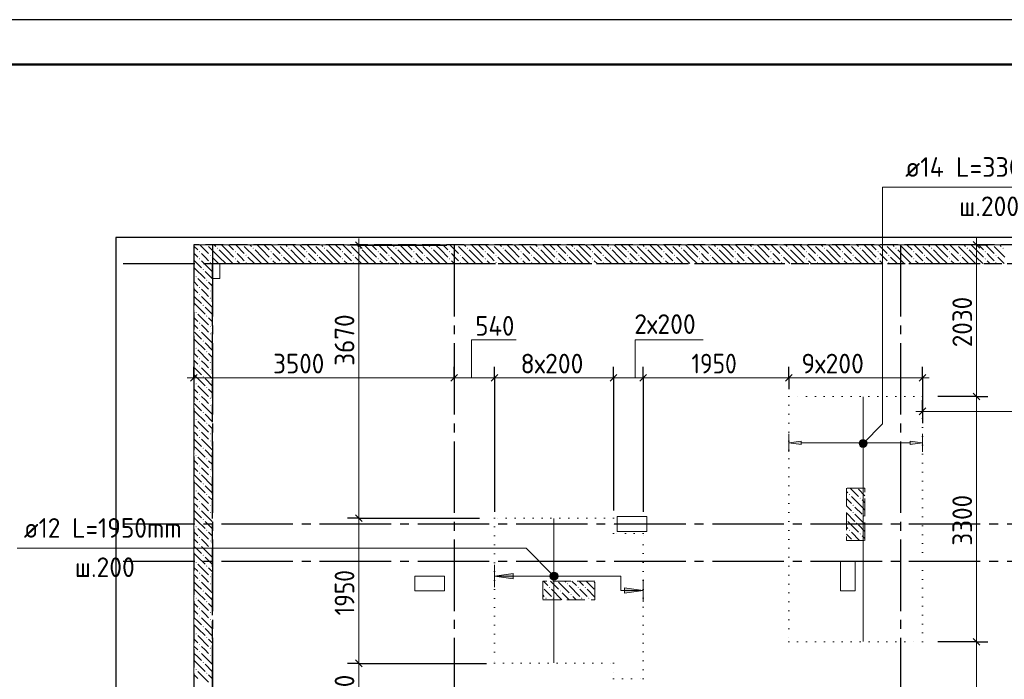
# Model space of a CAD drawing. Header units: millimetres. Extents: x 0 to 50400, y 0 to 35640.
# Tile 9 of 21: x 6673 to 19908, y 26774 to 35640. Entities that reach past the tile are written whole.
import ezdxf

# ---------------------------------------------------------------- set-up
doc = ezdxf.new("R2010")
doc.units = ezdxf.units.MM
for name, pattern in [('______2', [324, 240, -84]), ('______5', [1320, 960, -120, 120, -120]), ('______9', [120, 0, -120])]:
    doc.linetypes.add(name, pattern=pattern)
for name, color, linetype, lineweight in [('Standard', 7, 'Continuous', 25), ('ДОП Верх по Х', 7, 'Continuous', 25), ('ЖБ Перекрытие верхний уровень', 7, 'Continuous', 35), ('ЖБ Пилон', 7, 'Continuous', 35), ('ЖБ Стена верхний уровень', 7, 'Continuous', 35), ('Общий01', 7, 'Continuous', 13), ('Общий02', 7, 'Continuous', 18), ('Позиционная метка номер позиции', 7, 'Continuous', 13), ('Размерная линия_ общее', 7, 'Continuous', 13), ('Тени', 7, 'Continuous', 13)]:
    doc.layers.add(name, color=color, linetype=linetype, lineweight=lineweight)
doc.layers.add('Оси', color=7, linetype='______5', true_color=0x656565)
doc.styles.add('ISOCPEUR', font='txt')

msp = doc.modelspace()

# ---------------------------------------------------------------- hatches: boundary and pattern name
at = {"layer": 'ДОП Верх по Х', "linetype": 'Continuous', "lineweight": 13, "transparency": 33554687}
msp.add_hatch(color=7, dxfattribs=at).paths.add_polyline_path([(17178, 29929), (17010, 29953), (17178, 29977)], flags=16)
msp.add_hatch(color=7, dxfattribs=at).paths.add_polyline_path([(18642, 29929), (18810, 29953), (18642, 29977)])
at = {"layer": 'ЖБ Пилон', "linetype": 'Continuous', "lineweight": 18, "transparency": 33554687}
for points in [[(17820, 29257), (17828, 29265), (17835, 29257), (17828, 29250)], [(17868, 29113), (17876, 29121), (17883, 29113), (17876, 29105)], [(17964, 29209), (17972, 29217), (17979, 29209), (17972, 29201)], [(17868, 29017), (17876, 29025), (17883, 29017), (17876, 29010)], [(17785, 28924), (17787, 28921), (17785, 28919)], [(17916, 28873), (17924, 28881), (17931, 28873), (17924, 28865)], [(18012, 28969), (18020, 28977), (18027, 28969), (18020, 28961)], [(17820, 28777), (17828, 28785), (17835, 28777), (17828, 28770)], [(17964, 28729), (17972, 28737), (17979, 28729), (17972, 28721)], [(14028, 28057), (14036, 28065), (14043, 28057), (14036, 28050)], [(13705, 28012), (13707, 28009), (13705, 28007)], [(13788, 28009), (13796, 28017), (13803, 28009), (13796, 28001)], [(13932, 27961), (13940, 27969), (13947, 27961), (13940, 27953)], [(14172, 28009), (14180, 28017), (14187, 28009), (14180, 28001)], [(14268, 28009), (14276, 28017), (14283, 28009), (14276, 28001)], [(13740, 27865), (13748, 27873), (13755, 27865), (13748, 27857)], [(13836, 27865), (13844, 27873), (13851, 27865), (13844, 27857)], [(14076, 27913), (14084, 27921), (14091, 27913), (14084, 27905)], [(14220, 27865), (14228, 27873), (14235, 27865), (14228, 27857)], [(14316, 27865), (14324, 27873), (14331, 27865), (14324, 27857)]]:
    msp.add_hatch(color=7, dxfattribs=at).paths.add_polyline_path(points, flags=16)
at = {"layer": 'ЖБ Стена верхний уровень', "linetype": 'Continuous', "lineweight": 18, "transparency": 33554687}
for points in [[(9190, 32612), (9188, 32610), (9185, 32612)], [(9324, 32569), (9332, 32577), (9339, 32569), (9332, 32561)], [(9670, 32612), (9668, 32610), (9665, 32612)], [(9804, 32569), (9812, 32577), (9819, 32569), (9812, 32561)], [(10150, 32612), (10148, 32610), (10145, 32612)], [(10284, 32569), (10292, 32577), (10299, 32569), (10292, 32561)], [(10630, 32612), (10628, 32610), (10625, 32612)], [(10764, 32569), (10772, 32577), (10779, 32569), (10772, 32561)], [(11110, 32612), (11108, 32610), (11105, 32612)], [(11244, 32569), (11252, 32577), (11259, 32569), (11252, 32561)], [(11590, 32612), (11588, 32610), (11585, 32612)], [(11724, 32569), (11732, 32577), (11739, 32569), (11732, 32561)], [(12070, 32612), (12068, 32610), (12065, 32612)], [(12204, 32569), (12212, 32577), (12219, 32569), (12212, 32561)], [(12550, 32612), (12548, 32610), (12545, 32612)], [(12684, 32569), (12692, 32577), (12699, 32569), (12692, 32561)], [(13030, 32612), (13028, 32610), (13025, 32612)], [(13164, 32569), (13172, 32577), (13179, 32569), (13172, 32561)], [(13510, 32612), (13508, 32610), (13505, 32612)], [(13644, 32569), (13652, 32577), (13659, 32569), (13652, 32561)], [(13990, 32612), (13988, 32610), (13985, 32612)], [(14124, 32569), (14132, 32577), (14139, 32569), (14132, 32561)], [(14470, 32612), (14468, 32610), (14465, 32612)], [(14604, 32569), (14612, 32577), (14619, 32569), (14612, 32561)], [(14950, 32612), (14948, 32610), (14945, 32612)], [(15084, 32569), (15092, 32577), (15099, 32569), (15092, 32561)], [(15430, 32612), (15428, 32610), (15425, 32612)], [(15564, 32569), (15572, 32577), (15579, 32569), (15572, 32561)], [(15910, 32612), (15908, 32610), (15905, 32612)], [(16044, 32569), (16052, 32577), (16059, 32569), (16052, 32561)], [(16390, 32612), (16388, 32610), (16385, 32612)], [(16524, 32569), (16532, 32577), (16539, 32569), (16532, 32561)], [(16870, 32612), (16868, 32610), (16865, 32612)], [(17004, 32569), (17012, 32577), (17019, 32569), (17012, 32561)], [(17350, 32612), (17348, 32610), (17345, 32612)], [(17484, 32569), (17492, 32577), (17499, 32569), (17492, 32561)], [(17830, 32612), (17828, 32610), (17825, 32612)], [(17964, 32569), (17972, 32577), (17979, 32569), (17972, 32561)], [(18310, 32612), (18308, 32610), (18305, 32612)], [(18444, 32569), (18452, 32577), (18459, 32569), (18452, 32561)], [(18790, 32612), (18788, 32610), (18785, 32612)], [(18924, 32569), (18932, 32577), (18939, 32569), (18932, 32561)], [(19270, 32612), (19268, 32610), (19265, 32612)], [(19404, 32569), (19412, 32577), (19419, 32569), (19412, 32561)], [(19750, 32612), (19748, 32610), (19745, 32612)], [(19884, 32569), (19892, 32577), (19899, 32569), (19892, 32561)], [(9084, 32521), (9092, 32529), (9099, 32521), (9092, 32513)], [(9084, 32425), (9092, 32433), (9099, 32425), (9092, 32417)], [(9228, 32473), (9236, 32481), (9243, 32473), (9236, 32466)], [(9564, 32521), (9572, 32529), (9579, 32521), (9572, 32513)], [(9564, 32425), (9572, 32433), (9579, 32425), (9572, 32417)], [(9708, 32473), (9716, 32481), (9723, 32473), (9716, 32466)], [(10044, 32521), (10052, 32529), (10059, 32521), (10052, 32513)], [(10044, 32425), (10052, 32433), (10059, 32425), (10052, 32417)], [(10188, 32473), (10196, 32481), (10203, 32473), (10196, 32466)], [(10524, 32521), (10532, 32529), (10539, 32521), (10532, 32513)], [(10524, 32425), (10532, 32433), (10539, 32425), (10532, 32417)], [(10668, 32473), (10676, 32481), (10683, 32473), (10676, 32466)], [(11004, 32521), (11012, 32529), (11019, 32521), (11012, 32513)], [(11004, 32425), (11012, 32433), (11019, 32425), (11012, 32417)], [(11148, 32473), (11156, 32481), (11163, 32473), (11156, 32466)], [(11484, 32521), (11492, 32529), (11499, 32521), (11492, 32513)], [(11484, 32425), (11492, 32433), (11499, 32425), (11492, 32417)], [(11628, 32473), (11636, 32481), (11643, 32473), (11636, 32466)], [(11964, 32521), (11972, 32529), (11979, 32521), (11972, 32513)], [(11964, 32425), (11972, 32433), (11979, 32425), (11972, 32417)], [(12108, 32473), (12116, 32481), (12123, 32473), (12116, 32466)], [(12444, 32521), (12452, 32529), (12459, 32521), (12452, 32513)], [(12444, 32425), (12452, 32433), (12459, 32425), (12452, 32417)], [(12588, 32473), (12596, 32481), (12603, 32473), (12596, 32466)], [(12924, 32521), (12932, 32529), (12939, 32521), (12932, 32513)], [(12924, 32425), (12932, 32433), (12939, 32425), (12932, 32417)], [(13068, 32473), (13076, 32481), (13083, 32473), (13076, 32466)], [(13404, 32521), (13412, 32529), (13419, 32521), (13412, 32513)], [(13404, 32425), (13412, 32433), (13419, 32425), (13412, 32417)], [(13548, 32473), (13556, 32481), (13563, 32473), (13556, 32466)], [(13884, 32521), (13892, 32529), (13899, 32521), (13892, 32513)], [(13884, 32425), (13892, 32433), (13899, 32425), (13892, 32417)], [(14028, 32473), (14036, 32481), (14043, 32473), (14036, 32466)], [(14364, 32521), (14372, 32529), (14379, 32521), (14372, 32513)], [(14364, 32425), (14372, 32433), (14379, 32425), (14372, 32417)], [(14508, 32473), (14516, 32481), (14523, 32473), (14516, 32466)], [(14844, 32521), (14852, 32529), (14859, 32521), (14852, 32513)], [(14844, 32425), (14852, 32433), (14859, 32425), (14852, 32417)], [(14988, 32473), (14996, 32481), (15003, 32473), (14996, 32466)], [(15324, 32521), (15332, 32529), (15339, 32521), (15332, 32513)], [(15324, 32425), (15332, 32433), (15339, 32425), (15332, 32417)], [(15468, 32473), (15476, 32481), (15483, 32473), (15476, 32466)], [(15804, 32521), (15812, 32529), (15819, 32521), (15812, 32513)], [(15804, 32425), (15812, 32433), (15819, 32425), (15812, 32417)], [(15948, 32473), (15956, 32481), (15963, 32473), (15956, 32466)], [(16284, 32521), (16292, 32529), (16299, 32521), (16292, 32513)], [(16284, 32425), (16292, 32433), (16299, 32425), (16292, 32417)], [(16428, 32473), (16436, 32481), (16443, 32473), (16436, 32466)], [(16764, 32521), (16772, 32529), (16779, 32521), (16772, 32513)], [(16764, 32425), (16772, 32433), (16779, 32425), (16772, 32417)], [(16908, 32473), (16916, 32481), (16923, 32473), (16916, 32466)], [(17244, 32521), (17252, 32529), (17259, 32521), (17252, 32513)], [(17244, 32425), (17252, 32433), (17259, 32425), (17252, 32417)], [(17388, 32473), (17396, 32481), (17403, 32473), (17396, 32466)], [(17724, 32521), (17732, 32529), (17739, 32521), (17732, 32513)], [(17724, 32425), (17732, 32433), (17739, 32425), (17732, 32417)], [(17868, 32473), (17876, 32481), (17883, 32473), (17876, 32466)], [(18204, 32521), (18212, 32529), (18219, 32521), (18212, 32513)], [(18204, 32425), (18212, 32433), (18219, 32425), (18212, 32417)], [(18348, 32473), (18356, 32481), (18363, 32473), (18356, 32466)], [(18684, 32521), (18692, 32529), (18699, 32521), (18692, 32513)], [(18684, 32425), (18692, 32433), (18699, 32425), (18692, 32417)], [(18828, 32473), (18836, 32481), (18843, 32473), (18836, 32466)], [(19164, 32521), (19172, 32529), (19179, 32521), (19172, 32513)], [(19164, 32425), (19172, 32433), (19179, 32425), (19172, 32417)], [(19308, 32473), (19316, 32481), (19323, 32473), (19316, 32466)], [(19644, 32521), (19652, 32529), (19659, 32521), (19652, 32513)], [(19644, 32425), (19652, 32433), (19659, 32425), (19652, 32417)], [(19788, 32473), (19796, 32481), (19803, 32473), (19796, 32466)], [(9228, 32377), (9236, 32385), (9243, 32377), (9236, 32370)], [(9708, 32377), (9716, 32385), (9723, 32377), (9716, 32370)], [(10188, 32377), (10196, 32385), (10203, 32377), (10196, 32370)], [(10668, 32377), (10676, 32385), (10683, 32377), (10676, 32370)], [(11148, 32377), (11156, 32385), (11163, 32377), (11156, 32370)], [(11628, 32377), (11636, 32385), (11643, 32377), (11636, 32370)], [(12108, 32377), (12116, 32385), (12123, 32377), (12116, 32370)], [(12588, 32377), (12596, 32385), (12603, 32377), (12596, 32370)], [(13068, 32377), (13076, 32385), (13083, 32377), (13076, 32370)], [(13548, 32377), (13556, 32385), (13563, 32377), (13556, 32370)], [(14028, 32377), (14036, 32385), (14043, 32377), (14036, 32370)], [(14508, 32377), (14516, 32385), (14523, 32377), (14516, 32370)], [(14988, 32377), (14996, 32385), (15003, 32377), (14996, 32370)], [(15468, 32377), (15476, 32385), (15483, 32377), (15476, 32370)], [(15948, 32377), (15956, 32385), (15963, 32377), (15956, 32370)], [(16428, 32377), (16436, 32385), (16443, 32377), (16436, 32370)], [(16908, 32377), (16916, 32385), (16923, 32377), (16916, 32370)], [(17388, 32377), (17396, 32385), (17403, 32377), (17396, 32370)], [(17868, 32377), (17876, 32385), (17883, 32377), (17876, 32370)], [(18348, 32377), (18356, 32385), (18363, 32377), (18356, 32370)], [(18828, 32377), (18836, 32385), (18843, 32377), (18836, 32370)], [(19308, 32377), (19316, 32385), (19323, 32377), (19316, 32370)], [(19788, 32377), (19796, 32385), (19803, 32377), (19796, 32370)], [(9036, 32185), (9044, 32193), (9051, 32185), (9044, 32177)], [(9132, 32281), (9140, 32289), (9147, 32281), (9140, 32273)], [(9084, 32041), (9092, 32049), (9099, 32041), (9092, 32033)], [(9180, 32137), (9188, 32145), (9195, 32137), (9188, 32130)], [(9084, 31945), (9092, 31953), (9099, 31945), (9092, 31937)], [(9228, 31993), (9236, 32001), (9243, 31993), (9236, 31986)], [(9228, 31897), (9236, 31905), (9243, 31897), (9236, 31890)], [(9132, 31801), (9140, 31809), (9147, 31801), (9140, 31793)], [(9036, 31705), (9044, 31713), (9051, 31705), (9044, 31697)], [(9180, 31657), (9188, 31665), (9195, 31657), (9188, 31650)], [(9084, 31561), (9092, 31569), (9099, 31561), (9092, 31553)], [(9228, 31513), (9236, 31521), (9243, 31513), (9236, 31506)], [(9084, 31465), (9092, 31473), (9099, 31465), (9092, 31457)], [(9228, 31417), (9236, 31425), (9243, 31417), (9236, 31410)], [(9132, 31321), (9140, 31329), (9147, 31321), (9140, 31313)], [(9036, 31225), (9044, 31233), (9051, 31225), (9044, 31217)], [(9180, 31177), (9188, 31185), (9195, 31177), (9188, 31170)], [(9084, 31081), (9092, 31089), (9099, 31081), (9092, 31073)], [(9084, 30985), (9092, 30993), (9099, 30985), (9092, 30977)], [(9228, 31033), (9236, 31041), (9243, 31033), (9236, 31026)], [(9132, 30841), (9140, 30849), (9147, 30841), (9140, 30833)], [(9228, 30937), (9236, 30945), (9243, 30937), (9236, 30930)], [(9036, 30745), (9044, 30753), (9051, 30745), (9044, 30737)], [(9084, 30601), (9092, 30609), (9099, 30601), (9092, 30593)], [(9180, 30697), (9188, 30705), (9195, 30697), (9188, 30690)], [(9084, 30505), (9092, 30513), (9099, 30505), (9092, 30497)], [(9228, 30553), (9236, 30561), (9243, 30553), (9236, 30545)], [(9228, 30457), (9236, 30465), (9243, 30457), (9236, 30450)], [(9132, 30361), (9140, 30369), (9147, 30361), (9140, 30353)], [(9180, 30217), (9188, 30225), (9195, 30217), (9188, 30210)], [(9084, 30121), (9092, 30129), (9099, 30121), (9092, 30113)], [(9228, 30073), (9236, 30081), (9243, 30073), (9236, 30065)], [(9084, 30025), (9092, 30033), (9099, 30025), (9092, 30017)], [(9228, 29977), (9236, 29985), (9243, 29977), (9236, 29970)], [(9132, 29881), (9140, 29889), (9147, 29881), (9140, 29873)], [(9084, 29641), (9092, 29649), (9099, 29641), (9092, 29633)], [(9180, 29737), (9188, 29745), (9195, 29737), (9188, 29730)], [(9084, 29545), (9092, 29553), (9099, 29545), (9092, 29537)], [(9228, 29593), (9236, 29601), (9243, 29593), (9236, 29585)], [(9132, 29401), (9140, 29409), (9147, 29401), (9140, 29393)], [(9228, 29497), (9236, 29505), (9243, 29497), (9236, 29490)], [(9180, 29257), (9188, 29265), (9195, 29257), (9188, 29250)], [(9084, 29161), (9092, 29169), (9099, 29161), (9092, 29153)], [(9228, 29113), (9236, 29121), (9243, 29113), (9236, 29105)], [(9084, 29065), (9092, 29073), (9099, 29065), (9092, 29057)], [(9228, 29017), (9236, 29025), (9243, 29017), (9236, 29010)], [(9132, 28921), (9140, 28929), (9147, 28921), (9140, 28913)], [(9036, 28825), (9044, 28833), (9051, 28825), (9044, 28817)], [(9180, 28777), (9188, 28785), (9195, 28777), (9188, 28770)], [(9084, 28681), (9092, 28689), (9099, 28681), (9092, 28673)], [(9084, 28585), (9092, 28593), (9099, 28585), (9092, 28577)], [(9228, 28633), (9236, 28641), (9243, 28633), (9236, 28625)], [(9228, 28537), (9236, 28545), (9243, 28537), (9236, 28530)], [(9036, 28345), (9044, 28353), (9051, 28345), (9044, 28337)], [(9132, 28441), (9140, 28449), (9147, 28441), (9140, 28433)], [(9084, 28201), (9092, 28209), (9099, 28201), (9092, 28193)], [(9180, 28297), (9188, 28305), (9195, 28297), (9188, 28290)], [(9084, 28105), (9092, 28113), (9099, 28105), (9092, 28097)], [(9228, 28153), (9236, 28161), (9243, 28153), (9236, 28145)], [(9228, 28057), (9236, 28065), (9243, 28057), (9236, 28050)], [(9132, 27961), (9140, 27969), (9147, 27961), (9140, 27953)], [(9036, 27865), (9044, 27873), (9051, 27865), (9044, 27857)], [(9180, 27817), (9188, 27825), (9195, 27817), (9188, 27810)], [(9084, 27721), (9092, 27729), (9099, 27721), (9092, 27713)], [(9228, 27673), (9236, 27681), (9243, 27673), (9236, 27665)], [(9084, 27625), (9092, 27633), (9099, 27625), (9092, 27617)], [(9228, 27577), (9236, 27585), (9243, 27577), (9236, 27570)], [(9132, 27481), (9140, 27489), (9147, 27481), (9140, 27473)], [(9036, 27385), (9044, 27393), (9051, 27385), (9044, 27377)], [(9180, 27337), (9188, 27345), (9195, 27337), (9188, 27330)], [(9084, 27241), (9092, 27249), (9099, 27241), (9092, 27233)], [(9084, 27145), (9092, 27153), (9099, 27145), (9092, 27137)], [(9228, 27193), (9236, 27201), (9243, 27193), (9236, 27185)], [(9132, 27001), (9140, 27009), (9147, 27001), (9140, 26993)], [(9228, 27097), (9236, 27105), (9243, 27097), (9236, 27090)], [(9036, 26905), (9044, 26913), (9051, 26905), (9044, 26897)], [(9180, 26857), (9188, 26865), (9195, 26857), (9188, 26850)]]:
    msp.add_hatch(color=7, dxfattribs=at).paths.add_polyline_path(points, flags=16)
h = msp.add_hatch(color=7, dxfattribs=at)
h.paths.add_polyline_path([(9039, 30268), (9039, 30262), (9044, 30257), (9051, 30265), (9044, 30273)])
h.paths.add_polyline_path([(9039, 30268), (9039, 30262), (9036, 30265)], flags=16)
h = msp.add_hatch(color=7, dxfattribs=at)
h.paths.add_polyline_path([(9044, 29792), (9036, 29785), (9044, 29793)], flags=16)
h.paths.add_polyline_path([(9044, 29792), (9044, 29778), (9051, 29785)])
h.paths.add_polyline_path([(9044, 29792), (9044, 29778), (9044, 29777), (9036, 29785)], flags=16)
h = msp.add_hatch(color=7, dxfattribs=at)
h.paths.add_polyline_path([(9050, 29307), (9036, 29305), (9044, 29313)], flags=16)
h.paths.add_polyline_path([(9050, 29307), (9050, 29304), (9051, 29305)])
h.paths.add_polyline_path([(9050, 29307), (9050, 29304), (9044, 29297), (9036, 29305)], flags=16)
at = {"layer": 'Общий02', "linetype": 'Continuous', "lineweight": 13, "transparency": 33554687}
msp.add_hatch(color=7, dxfattribs=at).paths.add_polyline_path([(13307, 28125), (13055, 28161), (13307, 28197)], flags=16)
msp.add_hatch(color=7, dxfattribs=at).paths.add_polyline_path([(14803, 27931), (15055, 27967), (14803, 28003)])
at = {"layer": 'Позиционная метка номер позиции', "linetype": 'Continuous', "lineweight": 13, "transparency": 33554687}
for points in [[(17958, 29959), (18048, 29907), (17972, 29984)], [(17958, 29932), (18024, 29894), (17958, 29959)], [(17958, 29959), (18024, 29894), (18048, 29907)], [(17996, 29894), (17958, 29932), (17972, 29907)], [(17958, 29932), (17996, 29894), (18024, 29894)], [(17972, 29984), (18062, 29932), (17996, 29997)], [(17972, 29984), (18048, 29907), (18062, 29932)], [(17996, 29997), (18062, 29932), (18062, 29959)], [(17996, 29997), (18062, 29959), (18024, 29997)], [(18024, 29997), (18062, 29959), (18048, 29984)], [(13817, 28123), (13869, 28213), (13803, 28147)], [(13803, 28147), (13869, 28213), (13841, 28213)], [(13803, 28147), (13841, 28213), (13803, 28175)], [(13803, 28175), (13841, 28213), (13817, 28199)], [(13817, 28123), (13893, 28199), (13869, 28213)], [(13841, 28109), (13893, 28199), (13817, 28123)], [(13841, 28109), (13907, 28175), (13893, 28199)], [(13869, 28109), (13907, 28175), (13841, 28109)], [(13869, 28109), (13907, 28147), (13907, 28175)], [(13907, 28147), (13869, 28109), (13893, 28123)]]:
    msp.add_hatch(color=7, dxfattribs=at).paths.add_polyline_path(points)

# ---------------------------------------------------------------- linework, layer by layer
at = {"layer": 'Standard', "color": 7, "linetype": 'Continuous', "lineweight": 25, "transparency": 33554687}
msp.add_lwpolyline([(0, 0), (50400, 0), (50400, 35640), (0, 35640), (0, 0)], close=True, dxfattribs=at)
at = {"layer": 'Standard', "color": 7, "linetype": 'Continuous', "lineweight": 50, "transparency": 33554687}
msp.add_lwpolyline([(2400, 35040), (49800, 35040), (49800, 600), (2400, 600), (2400, 35040)], close=True, dxfattribs=at)
at = {"layer": 'Standard', "color": 254, "linetype": 'Continuous', "lineweight": -3, "true_color": 0xc4c4ff, "transparency": 33554687}
msp.add_lwpolyline([(7965, 10212), (40388, 10212), (40388, 32712), (7965, 32712), (7965, 10212)], dxfattribs=at)
at = {"layer": 'ДОП Верх по Х', "color": 7, "linetype": 'Continuous', "lineweight": 18, "transparency": 33554687}
for p, q in [((18010, 30570), (18010, 27284)), ((13855, 28936), (13855, 26998))]:
    msp.add_line(p, q, dxfattribs=at)
at = {"layer": 'ДОП Верх по Х', "color": 251, "linetype": 'Continuous', "lineweight": 13, "true_color": 0x494949, "transparency": 33554687}
for p, q in [((17010, 29953), (17010, 30073)), ((18810, 29953), (18810, 30073)), ((17010, 29953), (17178, 29977)), ((17178, 29929), (17010, 29953)), ((17010, 29953), (17010, 29833)), ((17010, 29953), (17010, 29953)), ((17178, 29977), (17178, 29929)), ((17178, 29953), (18642, 29953)), ((18810, 29953), (18642, 29977)), ((18642, 29977), (18642, 29929)), ((18642, 29929), (18810, 29953)), ((18810, 29953), (18810, 29833)), ((18810, 29953), (18810, 29953))]:
    msp.add_line(p, q, dxfattribs=at)
at = {"layer": 'ЖБ Перекрытие верхний уровень', "color": 7, "linetype": 'Continuous', "lineweight": 18, "transparency": 33554687}
for p, q in [((23895, 32612), (9015, 32612)), ((9015, 32612), (9015, 13662)), ((9365, 32362), (9265, 32362)), ((9265, 32362), (9265, 32162)), ((9365, 32162), (9365, 32362)), ((9265, 32162), (9365, 32162)), ((15105, 28962), (14705, 28962)), ((14705, 28962), (14705, 28762)), ((15105, 28762), (15105, 28962)), ((14705, 28762), (15105, 28762)), ((17705, 28362), (17705, 27962)), ((17905, 28362), (17705, 28362)), ((17905, 27962), (17905, 28362)), ((12385, 28162), (11985, 28162)), ((11985, 28162), (11985, 27962)), ((12385, 27962), (12385, 28162)), ((11985, 27962), (12385, 27962)), ((17705, 27962), (17905, 27962))]:
    msp.add_line(p, q, dxfattribs=at)
at = {"layer": 'ЖБ Пилон', "color": 253, "linetype": '______2', "lineweight": 13, "true_color": 0xa0a0a0, "transparency": 33554687}
for p, q in [((18035, 29342), (17785, 29342)), ((17785, 29342), (17785, 28642)), ((18035, 28642), (18035, 29342)), ((17785, 28642), (18035, 28642)), ((14405, 28092), (13705, 28092)), ((13705, 28092), (13705, 27842)), ((14405, 27842), (14405, 28092)), ((13705, 27842), (14405, 27842))]:
    msp.add_line(p, q, dxfattribs=at)
at = {"layer": 'ЖБ Пилон', "color": 9, "linetype": 'Continuous', "lineweight": 18, "true_color": 0xc7c7c7, "transparency": 33554687}
for p, q in [((17785, 29300), (17804, 29281)), ((17838, 29342), (17948, 29233)), ((18035, 29242), (17948, 29329)), ((18030, 29342), (18035, 29338)), ((17785, 29204), (17852, 29137)), ((17996, 29089), (17852, 29233)), ((17996, 29185), (18035, 29146)), ((17804, 29089), (17785, 29108)), ((17785, 29012), (17900, 28897)), ((17852, 29041), (17804, 29089)), ((17900, 29089), (17996, 28993)), ((17900, 28993), (18035, 28858)), ((17996, 29089), (18035, 29050)), ((17804, 28897), (17948, 28753)), ((17785, 28820), (17804, 28801)), ((17785, 28724), (17852, 28657)), ((17962, 28642), (17852, 28753)), ((18035, 28762), (17948, 28849)), ((17996, 28705), (18035, 28666)), ((13713, 28092), (13772, 28033)), ((13809, 28092), (13916, 27985)), ((13916, 28081), (14060, 27937)), ((14012, 28081), (14000, 28092)), ((14096, 28092), (14156, 28033)), ((14193, 28092), (14252, 28033)), ((14289, 28092), (14396, 27985)), ((14396, 28081), (14405, 28072)), ((13772, 27937), (13724, 27985)), ((13820, 27889), (13772, 27937)), ((13820, 27985), (13962, 27842)), ((13964, 27937), (14058, 27842)), ((14060, 28033), (14204, 27889)), ((14252, 27937), (14204, 27985)), ((14300, 27889), (14252, 27937)), ((14300, 27985), (14405, 27880)), ((13705, 27908), (13724, 27889)), ((14154, 27842), (14108, 27889))]:
    msp.add_line(p, q, dxfattribs=at)
at = {"layer": 'ЖБ Стена верхний уровень', "color": 251, "linetype": '______2', "lineweight": -3, "true_color": 0x656565, "transparency": 33554687}
for p, q in [((27553, 32612), (9015, 32612)), ((9015, 32612), (9015, 32362)), ((9015, 32362), (9015, 20062)), ((9265, 19862), (9265, 32362)), ((9265, 32362), (27553, 32362))]:
    msp.add_line(p, q, dxfattribs=at)
at = {"layer": 'ЖБ Стена верхний уровень', "color": 9, "linetype": 'Continuous', "lineweight": 18, "true_color": 0xc7c7c7, "transparency": 33554687}
for p, q in [((9015, 32598), (9068, 32545)), ((9096, 32612), (9212, 32497)), ((9356, 32449), (9212, 32593)), ((9288, 32612), (9308, 32593)), ((9452, 32545), (9384, 32612)), ((9480, 32612), (9548, 32545)), ((9576, 32612), (9692, 32497)), ((9836, 32449), (9692, 32593)), ((9768, 32612), (9788, 32593)), ((9932, 32545), (9864, 32612)), ((9960, 32612), (10028, 32545)), ((10056, 32612), (10172, 32497)), ((10316, 32449), (10172, 32593)), ((10248, 32612), (10268, 32593)), ((10412, 32545), (10344, 32612)), ((10440, 32612), (10508, 32545)), ((10536, 32612), (10652, 32497)), ((10796, 32449), (10652, 32593)), ((10728, 32612), (10748, 32593)), ((10892, 32545), (10824, 32612)), ((10920, 32612), (10988, 32545)), ((11016, 32612), (11132, 32497)), ((11276, 32449), (11132, 32593)), ((11208, 32612), (11228, 32593)), ((11372, 32545), (11304, 32612)), ((11400, 32612), (11468, 32545)), ((11496, 32612), (11612, 32497)), ((11756, 32449), (11612, 32593)), ((11688, 32612), (11708, 32593)), ((11852, 32545), (11784, 32612)), ((11880, 32612), (11948, 32545)), ((11976, 32612), (12092, 32497)), ((12236, 32449), (12092, 32593)), ((12168, 32612), (12188, 32593)), ((12332, 32545), (12264, 32612)), ((12360, 32612), (12428, 32545)), ((12456, 32612), (12572, 32497)), ((12716, 32449), (12572, 32593)), ((12648, 32612), (12668, 32593)), ((12812, 32545), (12744, 32612)), ((12840, 32612), (12908, 32545)), ((12936, 32612), (13052, 32497)), ((13196, 32449), (13052, 32593)), ((13128, 32612), (13148, 32593)), ((13292, 32545), (13224, 32612)), ((13320, 32612), (13388, 32545)), ((13416, 32612), (13532, 32497)), ((13676, 32449), (13532, 32593)), ((13608, 32612), (13628, 32593)), ((13772, 32545), (13704, 32612)), ((13800, 32612), (13868, 32545)), ((13896, 32612), (14012, 32497)), ((14156, 32449), (14012, 32593)), ((14088, 32612), (14108, 32593)), ((14252, 32545), (14184, 32612)), ((14280, 32612), (14348, 32545)), ((14376, 32612), (14492, 32497)), ((14636, 32449), (14492, 32593)), ((14568, 32612), (14588, 32593)), ((14732, 32545), (14664, 32612)), ((14760, 32612), (14828, 32545)), ((14856, 32612), (14972, 32497)), ((15116, 32449), (14972, 32593)), ((15048, 32612), (15068, 32593)), ((15212, 32545), (15144, 32612)), ((15240, 32612), (15308, 32545)), ((15336, 32612), (15452, 32497)), ((15596, 32449), (15452, 32593)), ((15528, 32612), (15548, 32593)), ((15692, 32545), (15624, 32612)), ((15720, 32612), (15788, 32545)), ((15816, 32612), (15932, 32497)), ((16076, 32449), (15932, 32593)), ((16008, 32612), (16028, 32593)), ((16172, 32545), (16104, 32612)), ((16200, 32612), (16268, 32545)), ((16296, 32612), (16412, 32497)), ((16556, 32449), (16412, 32593)), ((16488, 32612), (16508, 32593)), ((16652, 32545), (16584, 32612)), ((16680, 32612), (16748, 32545)), ((16776, 32612), (16892, 32497)), ((17036, 32449), (16892, 32593)), ((16968, 32612), (16988, 32593)), ((17132, 32545), (17064, 32612)), ((17160, 32612), (17228, 32545)), ((17256, 32612), (17372, 32497)), ((17516, 32449), (17372, 32593)), ((17448, 32612), (17468, 32593)), ((17612, 32545), (17544, 32612)), ((17640, 32612), (17708, 32545)), ((17736, 32612), (17852, 32497)), ((17996, 32449), (17852, 32593)), ((17928, 32612), (17948, 32593)), ((18092, 32545), (18024, 32612)), ((18120, 32612), (18188, 32545)), ((18216, 32612), (18332, 32497)), ((18476, 32449), (18332, 32593)), ((18408, 32612), (18428, 32593)), ((18572, 32545), (18504, 32612)), ((18600, 32612), (18668, 32545)), ((18696, 32612), (18812, 32497)), ((18956, 32449), (18812, 32593)), ((18888, 32612), (18908, 32593)), ((19052, 32545), (18984, 32612)), ((19080, 32612), (19148, 32545)), ((19176, 32612), (19292, 32497)), ((19436, 32449), (19292, 32593)), ((19368, 32612), (19388, 32593)), ((19532, 32545), (19464, 32612)), ((19560, 32612), (19628, 32545)), ((19656, 32612), (19772, 32497)), ((19916, 32449), (19772, 32593)), ((19848, 32612), (19868, 32593)), ((9015, 32502), (9068, 32449)), ((9164, 32449), (9116, 32497)), ((9212, 32401), (9164, 32449)), ((9260, 32449), (9347, 32362)), ((9356, 32545), (9452, 32449)), ((9356, 32449), (9442, 32362)), ((9452, 32545), (9548, 32449)), ((9452, 32449), (9538, 32362)), ((9644, 32449), (9596, 32497)), ((9692, 32401), (9644, 32449)), ((9740, 32449), (9827, 32362)), ((9836, 32545), (9932, 32449)), ((9836, 32449), (9922, 32362)), ((9932, 32545), (10028, 32449)), ((9932, 32449), (10018, 32362)), ((10124, 32449), (10076, 32497)), ((10172, 32401), (10124, 32449)), ((10220, 32449), (10307, 32362)), ((10316, 32545), (10412, 32449)), ((10316, 32449), (10402, 32362)), ((10412, 32545), (10508, 32449)), ((10412, 32449), (10498, 32362)), ((10604, 32449), (10556, 32497)), ((10652, 32401), (10604, 32449)), ((10700, 32449), (10787, 32362)), ((10796, 32545), (10892, 32449)), ((10796, 32449), (10882, 32362)), ((10892, 32545), (10988, 32449)), ((10892, 32449), (10978, 32362)), ((11084, 32449), (11036, 32497)), ((11132, 32401), (11084, 32449)), ((11180, 32449), (11267, 32362)), ((11276, 32545), (11372, 32449)), ((11276, 32449), (11362, 32362)), ((11372, 32545), (11468, 32449)), ((11372, 32449), (11458, 32362)), ((11564, 32449), (11516, 32497)), ((11612, 32401), (11564, 32449)), ((11660, 32449), (11747, 32362)), ((11756, 32545), (11852, 32449)), ((11756, 32449), (11842, 32362)), ((11852, 32545), (11948, 32449)), ((11852, 32449), (11938, 32362)), ((12044, 32449), (11996, 32497)), ((12092, 32401), (12044, 32449)), ((12140, 32449), (12227, 32362)), ((12236, 32545), (12332, 32449)), ((12236, 32449), (12322, 32362)), ((12332, 32545), (12428, 32449)), ((12332, 32449), (12418, 32362)), ((12524, 32449), (12476, 32497)), ((12572, 32401), (12524, 32449)), ((12620, 32449), (12707, 32362)), ((12716, 32545), (12812, 32449)), ((12716, 32449), (12802, 32362)), ((12812, 32545), (12908, 32449)), ((12812, 32449), (12898, 32362)), ((13004, 32449), (12956, 32497)), ((13052, 32401), (13004, 32449)), ((13100, 32449), (13187, 32362)), ((13196, 32545), (13292, 32449)), ((13196, 32449), (13282, 32362)), ((13292, 32545), (13388, 32449)), ((13292, 32449), (13378, 32362)), ((13484, 32449), (13436, 32497)), ((13532, 32401), (13484, 32449)), ((13580, 32449), (13667, 32362)), ((13676, 32545), (13772, 32449)), ((13676, 32449), (13762, 32362)), ((13772, 32545), (13868, 32449)), ((13772, 32449), (13858, 32362)), ((13964, 32449), (13916, 32497)), ((14012, 32401), (13964, 32449)), ((14060, 32449), (14147, 32362)), ((14156, 32545), (14252, 32449)), ((14156, 32449), (14242, 32362)), ((14252, 32545), (14348, 32449)), ((14252, 32449), (14338, 32362)), ((14444, 32449), (14396, 32497)), ((14492, 32401), (14444, 32449)), ((14540, 32449), (14627, 32362)), ((14636, 32545), (14732, 32449)), ((14636, 32449), (14722, 32362)), ((14732, 32545), (14828, 32449)), ((14732, 32449), (14818, 32362)), ((14924, 32449), (14876, 32497)), ((14972, 32401), (14924, 32449)), ((15020, 32449), (15107, 32362)), ((15116, 32545), (15212, 32449)), ((15116, 32449), (15202, 32362)), ((15212, 32545), (15308, 32449)), ((15212, 32449), (15298, 32362)), ((15404, 32449), (15356, 32497)), ((15452, 32401), (15404, 32449)), ((15500, 32449), (15587, 32362)), ((15596, 32545), (15692, 32449)), ((15596, 32449), (15682, 32362)), ((15692, 32545), (15788, 32449)), ((15692, 32449), (15778, 32362)), ((15884, 32449), (15836, 32497)), ((15932, 32401), (15884, 32449)), ((15980, 32449), (16067, 32362)), ((16076, 32545), (16172, 32449)), ((16076, 32449), (16162, 32362)), ((16172, 32545), (16268, 32449)), ((16172, 32449), (16258, 32362)), ((16364, 32449), (16316, 32497)), ((16412, 32401), (16364, 32449)), ((16460, 32449), (16547, 32362)), ((16556, 32545), (16652, 32449)), ((16556, 32449), (16642, 32362)), ((16652, 32545), (16748, 32449)), ((16652, 32449), (16738, 32362)), ((16844, 32449), (16796, 32497)), ((16892, 32401), (16844, 32449)), ((16940, 32449), (17027, 32362)), ((17036, 32545), (17132, 32449)), ((17036, 32449), (17122, 32362)), ((17132, 32545), (17228, 32449)), ((17132, 32449), (17218, 32362)), ((17324, 32449), (17276, 32497)), ((17372, 32401), (17324, 32449)), ((17420, 32449), (17507, 32362)), ((17516, 32545), (17612, 32449)), ((17516, 32449), (17602, 32362)), ((17612, 32545), (17708, 32449)), ((17612, 32449), (17698, 32362)), ((17804, 32449), (17756, 32497)), ((17852, 32401), (17804, 32449)), ((17900, 32449), (17987, 32362)), ((17996, 32545), (18092, 32449)), ((17996, 32449), (18082, 32362)), ((18092, 32545), (18188, 32449)), ((18092, 32449), (18178, 32362)), ((18284, 32449), (18236, 32497)), ((18332, 32401), (18284, 32449)), ((18380, 32449), (18467, 32362)), ((18476, 32545), (18572, 32449)), ((18476, 32449), (18562, 32362)), ((18572, 32545), (18668, 32449)), ((18572, 32449), (18658, 32362)), ((18764, 32449), (18716, 32497)), ((18812, 32401), (18764, 32449)), ((18860, 32449), (18947, 32362)), ((18956, 32545), (19052, 32449)), ((18956, 32449), (19042, 32362)), ((19052, 32545), (19148, 32449)), ((19052, 32449), (19138, 32362)), ((19244, 32449), (19196, 32497)), ((19292, 32401), (19244, 32449)), ((19340, 32449), (19427, 32362)), ((19436, 32545), (19532, 32449)), ((19436, 32449), (19522, 32362)), ((19532, 32545), (19628, 32449)), ((19532, 32449), (19618, 32362)), ((19724, 32449), (19676, 32497)), ((19772, 32401), (19724, 32449)), ((19820, 32449), (19907, 32362)), ((9015, 32406), (9058, 32362)), ((9020, 32305), (9164, 32161)), ((9058, 32362), (9116, 32305)), ((9116, 32401), (9154, 32362)), ((9154, 32362), (9260, 32257)), ((9260, 32353), (9265, 32348)), ((9596, 32401), (9634, 32362)), ((10076, 32401), (10114, 32362)), ((10556, 32401), (10594, 32362)), ((11036, 32401), (11074, 32362)), ((11516, 32401), (11554, 32362)), ((11996, 32401), (12034, 32362)), ((12476, 32401), (12514, 32362)), ((12956, 32401), (12994, 32362)), ((13436, 32401), (13474, 32362)), ((13916, 32401), (13954, 32362)), ((14396, 32401), (14434, 32362)), ((14876, 32401), (14914, 32362)), ((15356, 32401), (15394, 32362)), ((15836, 32401), (15874, 32362)), ((16316, 32401), (16354, 32362)), ((16796, 32401), (16834, 32362)), ((17276, 32401), (17314, 32362)), ((17756, 32401), (17794, 32362)), ((18236, 32401), (18274, 32362)), ((18716, 32401), (18754, 32362)), ((19196, 32401), (19234, 32362)), ((19676, 32401), (19714, 32362)), ((9164, 32257), (9265, 32156)), ((9068, 32161), (9212, 32017)), ((9265, 32060), (9212, 32113)), ((9164, 31969), (9116, 32017)), ((9116, 31921), (9260, 31777)), ((9212, 31921), (9164, 31969)), ((9260, 31969), (9265, 31964)), ((9164, 31777), (9265, 31676)), ((9260, 31873), (9265, 31868)), ((9020, 31729), (9015, 31734)), ((9068, 31681), (9212, 31537)), ((9265, 31580), (9212, 31633)), ((9164, 31489), (9116, 31537)), ((9116, 31441), (9260, 31297)), ((9212, 31441), (9164, 31489)), ((9260, 31489), (9265, 31484)), ((9260, 31393), (9265, 31388)), ((9020, 31249), (9015, 31254)), ((9164, 31297), (9265, 31196)), ((9068, 31201), (9212, 31057)), ((9265, 31100), (9212, 31153)), ((9164, 31009), (9116, 31057)), ((9212, 30961), (9164, 31009)), ((9260, 31009), (9265, 31004)), ((9116, 30961), (9260, 30817)), ((9260, 30913), (9265, 30908)), ((9020, 30769), (9015, 30774)), ((9068, 30721), (9212, 30577)), ((9164, 30817), (9265, 30716)), ((9164, 30529), (9116, 30577)), ((9265, 30620), (9212, 30673)), ((9116, 30481), (9260, 30337)), ((9212, 30481), (9164, 30529)), ((9260, 30529), (9265, 30524)), ((9164, 30337), (9265, 30236)), ((9260, 30433), (9265, 30428)), ((9020, 30289), (9015, 30294)), ((9068, 30241), (9212, 30097)), ((9265, 30140), (9212, 30193)), ((9164, 30049), (9116, 30097)), ((9212, 30001), (9164, 30049)), ((9260, 30049), (9265, 30044)), ((9116, 30001), (9260, 29857)), ((9260, 29953), (9265, 29948)), ((9020, 29809), (9015, 29814)), ((9164, 29857), (9265, 29756)), ((9068, 29761), (9212, 29617)), ((9265, 29660), (9212, 29713)), ((9164, 29569), (9116, 29617)), ((9116, 29521), (9260, 29377)), ((9212, 29521), (9164, 29569)), ((9260, 29569), (9265, 29564)), ((9260, 29473), (9265, 29468)), ((9020, 29329), (9015, 29334)), ((9068, 29281), (9212, 29137)), ((9164, 29377), (9265, 29276)), ((9164, 29089), (9116, 29137)), ((9265, 29180), (9212, 29233)), ((9116, 29041), (9260, 28897)), ((9212, 29041), (9164, 29089)), ((9260, 29089), (9265, 29084)), ((9260, 28993), (9265, 28988)), ((9020, 28849), (9015, 28854)), ((9164, 28897), (9265, 28796)), ((9068, 28801), (9212, 28657)), ((9265, 28700), (9212, 28753)), ((9164, 28609), (9116, 28657)), ((9212, 28561), (9164, 28609)), ((9260, 28609), (9265, 28604)), ((9116, 28561), (9260, 28417)), ((9260, 28513), (9265, 28508)), ((9020, 28369), (9015, 28374)), ((9164, 28417), (9265, 28316)), ((9068, 28321), (9212, 28177)), ((9265, 28220), (9212, 28273)), ((9164, 28129), (9116, 28177)), ((9116, 28081), (9260, 27937)), ((9212, 28081), (9164, 28129)), ((9260, 28129), (9265, 28124)), ((9164, 27937), (9265, 27836)), ((9260, 28033), (9265, 28028)), ((9020, 27889), (9015, 27894)), ((9068, 27841), (9212, 27697)), ((9015, 27702), (9068, 27649)), ((9164, 27649), (9116, 27697)), ((9265, 27740), (9212, 27793)), ((9116, 27601), (9260, 27457)), ((9212, 27601), (9164, 27649)), ((9260, 27649), (9265, 27644)), ((9260, 27553), (9265, 27548)), ((9020, 27409), (9015, 27414)), ((9164, 27457), (9265, 27356)), ((9015, 27318), (9068, 27265)), ((9265, 27260), (9212, 27313)), ((9015, 27222), (9068, 27169)), ((9164, 27169), (9116, 27217)), ((9212, 27121), (9164, 27169)), ((9260, 27169), (9265, 27164)), ((9116, 27121), (9260, 26977)), ((9260, 27073), (9265, 27068)), ((9020, 26929), (9015, 26934)), ((9164, 26977), (9265, 26876)), ((9015, 26838), (9068, 26785)), ((9265, 26780), (9212, 26833))]:
    msp.add_line(p, q, dxfattribs=at)
for points in [[(9020, 32209), (9017, 32212), (9017, 32212), (9015, 32214)], [(9015, 32118), (9018, 32115), (9018, 32115), (9068, 32065)], [(9015, 32022), (9019, 32018), (9019, 32018), (9068, 31969)], [(9015, 31926), (9020, 31921), (9020, 31921), (9116, 31825)], [(9020, 31825), (9021, 31824), (9021, 31824), (9164, 31681)], [(9015, 31638), (9023, 31629), (9023, 31629), (9068, 31585)], [(9015, 31542), (9025, 31532), (9025, 31532), (9068, 31489)], [(9015, 31446), (9026, 31435), (9026, 31435), (9116, 31345)], [(9020, 31345), (9027, 31338), (9027, 31338), (9164, 31201)], [(9015, 31158), (9029, 31144), (9029, 31144), (9068, 31105)], [(9015, 31062), (9030, 31047), (9030, 31047), (9068, 31009)], [(9015, 30966), (9031, 30950), (9031, 30950), (9116, 30865)], [(9020, 30865), (9032, 30853), (9032, 30853), (9164, 30721)], [(9015, 30678), (9034, 30658), (9034, 30658), (9068, 30625)], [(9015, 30582), (9036, 30561), (9036, 30561), (9068, 30529)], [(9015, 30486), (9037, 30464), (9037, 30464), (9116, 30385)], [(9020, 30385), (9038, 30367), (9038, 30367), (9164, 30241)], [(9015, 30198), (9040, 30173), (9040, 30173), (9068, 30145)], [(9015, 30102), (9041, 30076), (9041, 30076), (9068, 30049)], [(9015, 30006), (9042, 29979), (9042, 29979), (9116, 29905)], [(9020, 29905), (9043, 29882), (9043, 29882), (9164, 29761)], [(9015, 29718), (9045, 29687), (9045, 29687), (9068, 29665)], [(9015, 29622), (9047, 29590), (9047, 29590), (9068, 29569)], [(9015, 29526), (9048, 29493), (9048, 29493), (9116, 29425)], [(9020, 29425), (9049, 29396), (9049, 29396), (9164, 29281)], [(9015, 29238), (9051, 29202), (9051, 29202), (9068, 29185)], [(9015, 29142), (9052, 29105), (9052, 29105), (9068, 29089)], [(9015, 29046), (9053, 29008), (9053, 29008), (9116, 28945)], [(9020, 28945), (9054, 28911), (9054, 28911), (9164, 28801)], [(9015, 28758), (9056, 28716), (9056, 28716), (9068, 28705)], [(9015, 28662), (9058, 28619), (9058, 28619), (9068, 28609)], [(9015, 28566), (9059, 28522), (9059, 28522), (9116, 28465)], [(9020, 28465), (9060, 28425), (9060, 28425), (9164, 28321)], [(9015, 28278), (9062, 28231), (9062, 28231), (9068, 28225)], [(9015, 28182), (9063, 28134), (9063, 28134), (9068, 28129)], [(9015, 28086), (9064, 28037), (9064, 28037), (9116, 27985)], [(9020, 27985), (9065, 27940), (9065, 27940), (9164, 27841)], [(9015, 27798), (9067, 27745), (9067, 27745), (9068, 27745)], [(9015, 27606), (9070, 27551), (9070, 27551), (9116, 27505)], [(9020, 27505), (9071, 27454), (9071, 27454), (9164, 27361)], [(9068, 27361), (9072, 27357), (9072, 27357), (9212, 27217)], [(9015, 27126), (9075, 27066), (9075, 27066), (9116, 27025)], [(9020, 27025), (9076, 26969), (9076, 26969), (9164, 26881)], [(9068, 26881), (9077, 26872), (9077, 26872), (9212, 26737)]]:
    msp.add_lwpolyline(points, dxfattribs=at)
at = {"layer": 'Общий01', "color": 7, "linetype": 'Continuous', "lineweight": 13, "transparency": 33554687}
for points in [[(12747, 30826), (12747, 31335), (13347, 31335)], [(14947, 30826), (14947, 31335), (15860, 31335)]]:
    msp.add_lwpolyline(points, dxfattribs=at)
at = {"layer": 'Общий02', "color": 251, "linetype": 'Continuous', "lineweight": 13, "true_color": 0x494949, "transparency": 33554687}
for p, q in [((13055, 28011), (13055, 28311)), ((13055, 28161), (13307, 28197)), ((13307, 28197), (13307, 28125)), ((13055, 28161), (13055, 28161)), ((13055, 28161), (13055, 28161)), ((13055, 28161), (13055, 28161)), ((13307, 28125), (13055, 28161)), ((13307, 28161), (13325, 28161)), ((15055, 27817), (15055, 28117)), ((14803, 27967), (14785, 27967)), ((15055, 27967), (14803, 28003)), ((14803, 28003), (14803, 27931)), ((14803, 27931), (15055, 27967)), ((15055, 27967), (15055, 27967)), ((15055, 27967), (15055, 27967)), ((15055, 27967), (15055, 27967))]:
    msp.add_line(p, q, dxfattribs=at)
msp.add_lwpolyline([(13055, 28161), (14755, 28161), (14755, 27967), (15055, 27967)], dxfattribs=at)
at = {"layer": 'Оси', "color": 8, "linetype": '______5', "lineweight": -3, "transparency": 33554687}
for p, q in [((9265, 32612), (9265, 8317)), ((12515, 32612), (12515, 8317)), ((18515, 32612), (18515, 8317)), ((8065, 32362), (42963, 32362)), ((8065, 28862), (42963, 28862)), ((8065, 28362), (42963, 28362))]:
    msp.add_line(p, q, dxfattribs=at)
at = {"layer": 'Позиционная метка номер позиции', "color": 7, "linetype": 'Continuous', "lineweight": 13, "transparency": 33554687}
for p, q in [((17972, 29984), (17972, 29984)), ((18048, 29984), (18048, 29984)), ((17972, 29907), (17972, 29907)), ((18048, 29907), (18048, 29907)), ((13817, 28199), (13817, 28199)), ((13893, 28199), (13893, 28199)), ((13817, 28123), (13817, 28123)), ((13893, 28123), (13893, 28123))]:
    msp.add_line(p, q, dxfattribs=at)
for points in [[(18010, 29945), (18272, 30207), (18272, 33387), (21421, 33387)], [(13855, 28161), (13480, 28536), (6640, 28536)]]:
    msp.add_lwpolyline(points, dxfattribs=at)
for centre in [(18010, 29945), (13855, 28161)]:
    msp.add_circle(centre, 54, dxfattribs=at)
at = {"layer": 'Размерная линия_ общее', "color": 7, "linetype": 'Continuous', "lineweight": 13, "transparency": 33554687}
for p, q in [((11231, 32609), (11231, 32699)), ((19536, 32612), (19536, 32702)), ((11231, 28939), (11231, 32609)), ((19536, 30577), (19536, 32612)), ((9015, 30826), (8925, 30826)), ((9015, 30826), (12515, 30826)), ((12515, 30826), (13055, 30826)), ((13055, 30826), (14655, 30826)), ((14655, 30826), (15055, 30826)), ((15055, 30826), (17010, 30826)), ((17010, 30826), (18810, 30826)), ((18810, 30826), (18900, 30826)), ((19536, 27277), (19536, 30577)), ((18810, 30376), (18720, 30376)), ((11231, 26989), (11231, 28939)), ((19536, 25152), (19536, 27277)), ((11231, 24972), (11231, 26989))]:
    msp.add_line(p, q, dxfattribs=at)
at = {"layer": 'Размерная линия_ общее', "color": 7, "linetype": 'Continuous', "lineweight": -3, "transparency": 33554687}
for p, q in [((11231, 32609), (11081, 32609)), ((11231, 32609), (11381, 32609)), ((11231, 32609), (12415, 32609)), ((19536, 32612), (18615, 32612)), ((19536, 32612), (19385, 32612)), ((19536, 32612), (19685, 32612)), ((9015, 30826), (9015, 30976)), ((12515, 30826), (12515, 30976)), ((13055, 30826), (13055, 30976)), ((14655, 30826), (14655, 30976)), ((15055, 30826), (15055, 30976)), ((17010, 30826), (17010, 30976)), ((18810, 30826), (18810, 30976)), ((9015, 30826), (9015, 30676)), ((9015, 30826), (9015, 30756)), ((12515, 30826), (12515, 30676)), ((12515, 30826), (12515, 30478)), ((13055, 30826), (13055, 30676)), ((13055, 30826), (13055, 29025)), ((14655, 30826), (14655, 30676)), ((14655, 30826), (14655, 29042)), ((15055, 30826), (15055, 30676)), ((15055, 30826), (15055, 29025)), ((17010, 30826), (17010, 30676)), ((17010, 30826), (17010, 30677)), ((18810, 30826), (18810, 30676)), ((18810, 30826), (18810, 30219)), ((19536, 30577), (19385, 30577)), ((19536, 30577), (19685, 30577)), ((18810, 30376), (18810, 30526)), ((18810, 30376), (18810, 30226)), ((18810, 30376), (18810, 30376)), ((11231, 28939), (11081, 28939)), ((11231, 28939), (11381, 28939)), ((11231, 28939), (12855, 28939)), ((19536, 27277), (19385, 27277)), ((19536, 27277), (19685, 27277)), ((11231, 26989), (11081, 26989)), ((11231, 26989), (11381, 26989)), ((11231, 26989), (12949, 26989))]:
    msp.add_line(p, q, dxfattribs=at)
at = {"layer": 'Размерная линия_ общее', "color": 7, "linetype": 'Continuous', "lineweight": 25, "transparency": 33554687}
for p, q in [((11276, 32564), (11186, 32654)), ((19581, 32567), (19491, 32657)), ((8970, 30781), (9060, 30871)), ((12470, 30781), (12560, 30871)), ((13010, 30781), (13100, 30871)), ((14610, 30781), (14700, 30871)), ((15010, 30781), (15100, 30871)), ((16965, 30781), (17055, 30871)), ((18765, 30781), (18855, 30871)), ((19581, 30532), (19491, 30622)), ((18765, 30331), (18855, 30421)), ((11276, 28894), (11186, 28984)), ((19581, 27232), (19491, 27322)), ((11276, 26944), (11186, 27034))]:
    msp.add_line(p, q, dxfattribs=at)
at = {"layer": 'Размерная линия_ общее', "color": 7, "linetype": 'Continuous', "lineweight": -3, "transparency": 33554687}
for points in [[(19536, 30577), (19515, 30577), (19515, 30577), (19013, 30577)], [(19536, 27277), (19515, 27277), (19515, 27277), (19515, 27277), (19515, 27277), (19013, 27277)]]:
    msp.add_lwpolyline(points, dxfattribs=at)
at = {"layer": 'Размерная линия_ общее', "color": 7, "linetype": 'Continuous', "lineweight": 13, "transparency": 33554687}
msp.add_lwpolyline([(18810, 30376), (22287, 30376), (22287, 30376), (22950, 30376)], dxfattribs=at)
at = {"layer": 'Тени', "color": 7, "linetype": '______9', "lineweight": 13, "transparency": 33554687}
for p, q in [((18810, 30577), (17010, 30577)), ((17010, 30577), (17010, 27277)), ((18810, 27277), (18810, 30577)), ((14655, 28942), (13055, 28942)), ((13055, 28942), (13055, 26992)), ((14655, 28732), (14655, 28942)), ((15055, 28732), (14655, 28732)), ((15055, 26782), (15055, 28732)), ((17010, 27277), (18810, 27277)), ((13055, 26992), (14655, 26992)), ((14655, 26992), (14655, 26782)), ((14655, 26782), (15055, 26782))]:
    msp.add_line(p, q, dxfattribs=at)

# ---------------------------------------------------------------- texts
at = {"layer": 'ДОП Верх по Х', "color": 7, "linetype": 'Continuous', "lineweight": 13, "transparency": 33554687, "char_height": 264, "attachment_point": 7, "style": 'ISOCPEUR'}
for s, insert, width in [('\\W0.96;ø14 L=3300mm ', (18576, 33528), 2607.13), ('\\W0.95;ш.200 ', (19302, 33000), 1154.56), ('\\W0.94;ø12 L=1950mm ', (6728, 28677), 2525.26), ('\\W0.95;ш.200 ', (7414, 28149), 1154.55)]:
    msp.add_mtext(s, dxfattribs=dict(at, insert=insert, width=width))
at = {"layer": 'Размерная линия_ общее', "color": 7, "linetype": 'Continuous', "lineweight": 25, "transparency": 33554687, "char_height": 264, "attachment_point": 7, "rotation": 90, "style": 'ISOCPEUR'}
for s, insert, width in [('\\W0.93;2030', (19475, 31238), 861.72), ('\\W0.93;3670', (11171, 30988), 861.7), ('\\W0.93;3300', (19475, 28571), 861.7), ('\\W0.87;1950', (11171, 27634), 800.28), ('\\W0.93;2020', (11171, 26164), 861.71)]:
    msp.add_mtext(s, dxfattribs=dict(at, insert=insert, width=width))
at = {"layer": 'Размерная линия_ общее', "color": 7, "linetype": 'Continuous', "lineweight": 25, "transparency": 33554687, "char_height": 264, "attachment_point": 7, "style": 'ISOCPEUR'}
for s, insert, width in [('\\W0.92;540', (12797, 31393), 701.33), ('\\W0.95;2х200', (14934, 31417), 1048.03), ('\\W0.93;3500', (10079, 30886), 861.71), ('\\W0.95;8х200', (13406, 30886), 1048.03), ('\\W0.87;1950', (15703, 30886), 800.28), ('\\W0.95;9х200', (17181, 30886), 1048.04)]:
    msp.add_mtext(s, dxfattribs=dict(at, insert=insert, width=width))

doc.saveas('drawing.dxf')
